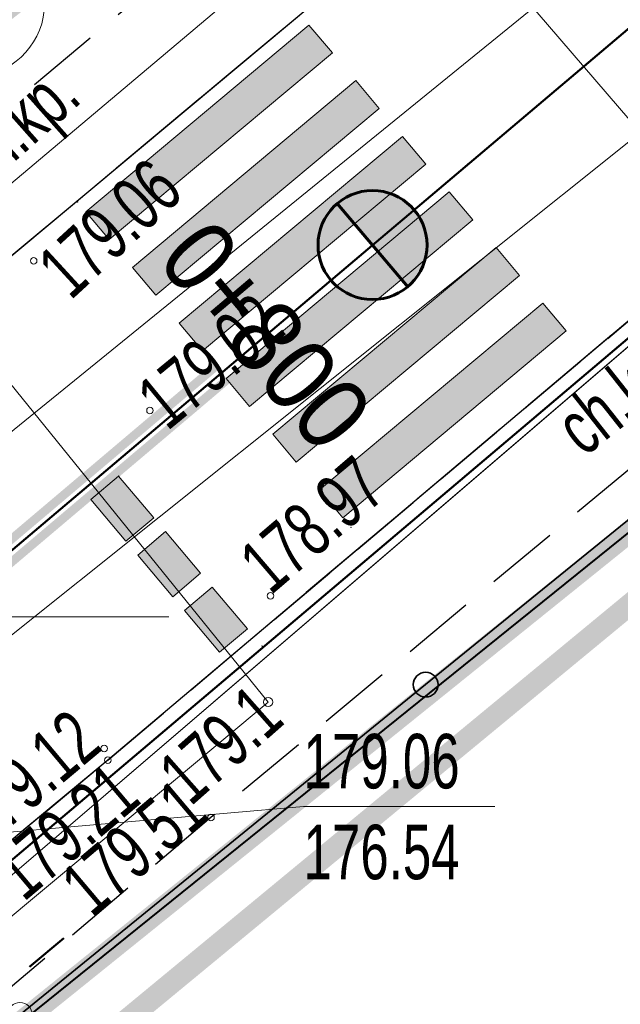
# Model space of a CAD drawing. Header units: metres. Extents: x 7429064 to 7431133, y 5709479 to 5714472.
# Tile 159 of 176: x 7429850.45 to 7429858.71, y 5710144.67 to 5710158.22. Entities that reach past the tile are written whole.
import ezdxf
from ezdxf.enums import TextEntityAlignment as Align

# ---------------------------------------------------------------- set-up
doc = ezdxf.new("R2010")
doc.units = ezdxf.units.M
for name, pattern in [('1', [0]), ('2_1', [0]), ('2_KTCR02', [1.5, 1, -0.5]), ('2_KTJZ01', [2, 1.5, -0.5]), ('2_KTKR01', [0]), ('3_KTCR02', [1.5, 1, -0.5]), ('3_KTJZ01', [2, 1.5, -0.5]), ('3_KTKR01', [0]), ('4_SUPE_01', [0]), ('4_SUPK_01', [0]), ('4_SUPT_01', [0]), ('4_SUPW_01', [0]), ('7_1', [0]), ('7_SUPE_01', [0]), ('7_SUPK_01', [0]), ('7_SUPT_01', [0]), ('7_SUPW_01', [0]), ('CENTER2', [1.125, 0.75, -0.125, 0.125, -0.125]), ('HIDDEN', [0.375, 0.25, -0.125])]:
    doc.linetypes.add(name, pattern=pattern)
for name, color, linetype in [('_1_Mapa', 7, 'Continuous'), ('_1_X-REFY', 7, 'Continuous'), ('C-DROGI-SYTUACJA-ETYKIETY', 7, 'Continuous'), ('zzz.gaHSDomyslna', 7, 'Continuous')]:
    doc.layers.add(name, color=color, linetype=linetype)
doc.layers.add('_Brudnopis', color=22, linetype='Continuous', lineweight=50, plot=False)
for name, color, linetype, lineweight in [('_D_7_PAS DROGOWY-LINIA ROZGR TEREN INW', 222, 'HIDDEN', 50), ('_D_7_TEREN NIEZBEDNY DLA OB_BUD', 252, 'HIDDEN', 50), ('_D_8_Wymiary', 7, 'Continuous', 20), ('D_1_LINIA_KRAWĘŻNIK_BET_20_30 WYN 12 CM - III', 7, 'Continuous', 50), ('gaPoziome', 7, 'Continuous', 30), ('KRZYZE_L_0', 252, '1', 18), ('KTCR_E_T_1', 252, 'Continuous', 15), ('KTCR_L_1', 252, '2_KTCR02', 30), ('KTJZ_L_0', 252, '2_KTJZ01', 30), ('KTKR_L_0', 252, '2_KTKR01', 30), ('KTOK_L_1', 252, '2_1', 18), ('KTOK_L_4', 252, 'Continuous', 35), ('RTPW_T_1', 252, 'Continuous', 15), ('SUPE_L_3', 252, '4_SUPE_01', 18), ('SUPK_L_0', 252, '4_SUPK_01', 18), ('SUPK_L_4', 252, '4_SUPK_01', 18), ('SUPT_L_0', 252, '4_SUPT_01', 18), ('SUPW_L_0', 252, '4_SUPW_01', 18), ('SUTE_T_0', 252, 'Continuous', 18), ('SUTK_T_0', 252, 'Continuous', 18)]:
    doc.layers.add(name, color=color, linetype=linetype, lineweight=lineweight)
doc.layers.add('DZIALKA_L_0', color=7, linetype='1', lineweight=40, true_color=0x008000)
doc.styles.add('wym500', font='arial.ttf', dxfattribs={"width": 0.9, "height": 0.9})

# ---------------------------------------------------------------- blocks, each defined once
blk = doc.blocks.new('3_RTPW02')
at = {"linetype": 'Continuous'}
blk.add_circle((0, 0), 0.045, dxfattribs=at)
blk = doc.blocks.new('7_SUPS01_03')
at = {"linetype": 'Continuous'}
blk.add_circle((0, 0), 0.0625, dxfattribs=at)
blk = doc.blocks.new('X-ref_MDCP_Szara')
at = {"layer": 'DZIALKA_L_0', "linetype": '1'}
blk.add_line((7429838.22, 5710134.56), (7429872.74, 5710162.37), dxfattribs=at)
at = {"layer": 'KRZYZE_L_0', "linetype": '1'}
blk.add_line((7429847.5, 5710150), (7429852.5, 5710150), dxfattribs=at)
at = {"layer": 'KTCR_L_1', "linetype": '3_KTCR02'}
for p, q in [((7429847.19, 5710154.45), (7429853.44, 5710159.65)), ((7429851.66, 5710148.03), (7429864.71, 5710159.04)), ((7429854.467, 5710158.42), (7429848.23, 5710153.21)), ((7429865.81, 5710157.84), (7429853.08, 5710147.24)), ((7429849.623, 5710146.34), (7429851.66, 5710148.03)), ((7429853.08, 5710147.24), (7429850.291, 5710144.876))]:
    blk.add_line(p, q, dxfattribs=at)
at = {"layer": 'KTJZ_L_0', "linetype": '3_KTJZ01'}
for p, q in [((7429864.71, 5710159.04), (7429851.66, 5710148.03)), ((7429854.467, 5710158.42), (7429848.23, 5710153.21)), ((7429851.66, 5710148.03), (7429836.26, 5710135.25))]:
    blk.add_line(p, q, dxfattribs=at)
at = {"layer": 'KTKR_L_0', "linetype": '3_KTKR01'}
for p, q in [((7429864.71, 5710159.04), (7429851.66, 5710148.03)), ((7429854.467, 5710158.42), (7429848.23, 5710153.21)), ((7429851.66, 5710148.03), (7429849.623, 5710146.34))]:
    blk.add_line(p, q, dxfattribs=at)
at = {"layer": 'KTOK_L_1'}
blk.add_circle((7429850.451, 5710144.525), 0.17, dxfattribs=at)
at = {"layer": 'KTOK_L_4'}
for p, q in [((7429861.616, 5710153.612), (7429856.034, 5710149.069)), ((7429856.034, 5710149.069), (7429850.451, 5710144.525))]:
    blk.add_line(p, q, dxfattribs=at)
blk.add_circle((7429856.034, 5710149.069), 0.17, dxfattribs=at)
at = {"layer": 'SUPE_L_3', "linetype": '7_SUPE_01'}
for p, q in [((7429860.431, 5710154.986), (7429854.594, 5710161.781)), ((7429853.867, 5710148.829), (7429848.38, 5710155.604)), ((7429837.051, 5710134.8), (7429853.867, 5710148.829))]:
    blk.add_line(p, q, dxfattribs=at)
blk.add_arc((7429849.763, 5710158.454), 1.029, 272.484, 354.0191, dxfattribs=at)
at = {"layer": 'SUPK_L_0', "linetype": '7_SUPK_01'}
blk.add_line((7429865.13, 5710164.57), (7429847.34, 5710150.12), dxfattribs=at)
at = {"layer": 'SUPK_L_0', "linetype": '7_1'}
blk.add_line((7429847.34, 5710150.12), (7429865.13, 5710164.57), dxfattribs=at)
at = {"layer": 'SUPK_L_4', "linetype": '7_SUPK_01'}
blk.add_line((7429846.35, 5710146.57), (7429882.78, 5710175.67), dxfattribs=at)
at = {"layer": 'SUPK_L_4', "linetype": '7_1'}
blk.add_line((7429846.35, 5710146.57), (7429882.78, 5710175.67), dxfattribs=at)
at = {"layer": 'SUPT_L_0', "linetype": '7_SUPT_01'}
blk.add_line((7429846.61, 5710152.83), (7429874.83, 5710176.61), dxfattribs=at)
at = {"layer": 'SUPW_L_0', "linetype": '7_SUPW_01'}
blk.add_line((7429845.65, 5710142.43), (7429860.36, 5710155.04), dxfattribs=at)
at = {"layer": 'SUPW_L_0', "linetype": '7_1'}
blk.add_line((7429860.36, 5710155.04), (7429845.65, 5710142.43), dxfattribs=at)
at = {"layer": 'SUTK_T_0', "linetype": 'Continuous'}
for p, q in [((7429849.88, 5710147), (7429854.354, 5710147.391)), ((7429854.354, 5710147.391), (7429856.987, 5710147.391))]:
    blk.add_line(p, q, dxfattribs=at)
at = {"layer": 'RTPW_T_1'}
for p in [(7429850.64, 5710154.9), (7429852.24, 5710152.84), (7429853.9, 5710150.29), (7429851.61, 5710148.19), (7429851.66, 5710148.03), (7429853.08, 5710147.24)]:
    blk.add_blockref('3_RTPW02', p, dxfattribs=at)
at = {"layer": 'SUTE_T_0'}
blk.add_blockref('7_SUPS01_03', (7429853.867, 5710148.829), dxfattribs=at)
at = {"layer": 'KTCR_E_T_1', "width": 0.7}
for rotation, p in [(41.5761, (7429850.438, 5710156.69)), (38.3333, (7429858.774, 5710152.993))]:
    blk.add_text('ch.kp.', height=0.75, rotation=rotation, dxfattribs=at).set_placement(p, align=Align.MIDDLE)
at = {"layer": 'RTPW_T_1', "width": 0.7}
blk.add_text('179.06', height=0.75, rotation=42.6087, dxfattribs=at).set_placement((7429850.64, 5710154.9), align=Align.TOP_LEFT)
blk.add_text('179.02', height=0.75, rotation=39.3647, dxfattribs=at).set_placement((7429852.24, 5710152.84), align=Align.MIDDLE_LEFT)
blk.add_text('178.97', height=0.75, rotation=40.516, dxfattribs=at).set_placement((7429853.9, 5710150.29))
for s, rotation, p in [('179.12', 39.9991, (7429851.61, 5710148.19)), ('179.51', 40.2154, (7429853.08, 5710147.24))]:
    blk.add_text(s, height=0.75, rotation=rotation, dxfattribs=at).set_placement(p, align=Align.RIGHT)
blk.add_text('179.21', height=0.75, rotation=40.1536, dxfattribs=at).set_placement((7429851.66, 5710148.03), align=Align.TOP_RIGHT)
at = {"layer": 'SUTE_T_0', "width": 0.7}
blk.add_text('179.1', height=0.75, rotation=41.4652, dxfattribs=at).set_placement((7429853.867, 5710148.829), align=Align.MIDDLE_RIGHT)
at = {"layer": 'SUTK_T_0', "width": 0.7}
for s, p in [('179.06', (7429854.354, 5710148.391)), ('176.54', (7429854.354, 5710147.141))]:
    blk.add_text(s, height=0.75, dxfattribs=at).set_placement(p, align=Align.TOP_LEFT)
blk = doc.blocks.new('gaHSPos')
at = {"color": 0, "linetype": 'Continuous', "lineweight": 0}
blk.add_point((0, 0), dxfattribs=at)
blk = doc.blocks.new('*U257')
at = {"layer": 'zzz.gaHSDomyslna'}
for points in [[(0, 0), (0.322, -0.383), (-2.75, -2.952), (-3.072, -2.569)], [(0.644, -0.765), (0.965, -1.148), (-2.106, -3.717), (-2.428, -3.334)], [(1.287, -1.531), (1.609, -1.913), (-1.463, -4.482), (-1.784, -4.1)], [(1.931, -2.296), (2.253, -2.679), (-0.819, -5.248), (-1.141, -4.865)], [(2.575, -3.061), (2.896, -3.444), (-0.175, -6.013), (-0.497, -5.63)], [(3.218, -3.827), (3.54, -4.209), (0.468, -6.778), (0.147, -6.396)]]:
    blk.add_hatch(color=251, dxfattribs=at).paths.add_polyline_path(points)
at = {"layer": 'zzz.gaHSDomyslna', "color": 251, "linetype": 'Continuous', "lineweight": 0}
for points in [[(0, 0), (0.322, -0.383), (-2.75, -2.952), (-3.072, -2.569), (0, 0)], [(0.644, -0.765), (0.965, -1.148), (-2.106, -3.717), (-2.428, -3.334), (0.644, -0.765)], [(1.287, -1.531), (1.609, -1.913), (-1.463, -4.482), (-1.784, -4.1), (1.287, -1.531)], [(1.931, -2.296), (2.253, -2.679), (-0.819, -5.248), (-1.141, -4.865), (1.931, -2.296)], [(2.575, -3.061), (2.896, -3.444), (-0.175, -6.013), (-0.497, -5.63), (2.575, -3.061)], [(3.218, -3.827), (3.54, -4.209), (0.468, -6.778), (0.147, -6.396), (3.218, -3.827)]]:
    blk.add_lwpolyline(points, close=True, dxfattribs=at)
at = {"layer": 'zzz.gaHSDomyslna', "color": 251}
for p in [(-3.183, -2.436), (0.58, -6.911)]:
    blk.add_blockref('gaHSPos', p, dxfattribs=at)
blk = doc.blocks.new('zk.P-14')
at = {"linetype": 'Continuous', "lineweight": 0}
blk.add_hatch(color=0, dxfattribs=at).paths.add_polyline_path([(0.375, -0.5), (0.375, 0), (-0.375, 0), (-0.375, -0.5)])
at = {"color": 0, "linetype": 'Continuous', "lineweight": 0}
blk.add_lwpolyline([(-0.375, 0), (0.375, 0), (0.375, -0.5), (-0.375, -0.5), (-0.375, 0)], dxfattribs=at)
blk = doc.blocks.new('*U281')
at = {"layer": 'zzz.gaHSDomyslna', "color": 251, "rotation": 310.1535951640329}
for p in [(0.242, -0.287), (0.887, -1.051), (1.531, -1.815)]:
    blk.add_blockref('zk.P-14', p, dxfattribs=at)
at = {"layer": 'zzz.gaHSDomyslna', "color": 251}
for p in [(0, 0), (1.974, -2.339)]:
    blk.add_blockref('gaHSPos', p, dxfattribs=at)
blk = doc.blocks.new('*U282')
at = {"layer": 'zzz.gaHSDomyslna', "color": 251}
for points in [[(4.97, 4.362, 0.12, 0.12, 0), (-0.078, 0.092, 0.12, 0.12, 0)], [(5.125, 4.178, 0.12, 0.12, 0), (0.078, -0.092, 0.12, 0.12, 0)]]:
    blk.add_lwpolyline(points, format="xyseb", dxfattribs=at)
at = {"color": 251}
for p in [(5.047, 4.27), (0, 0)]:
    blk.add_blockref('gaHSPos', p, dxfattribs=at)
blk = doc.blocks.new('X-ref_SOR')
at = {"layer": 'gaPoziome'}
for name, p in [('*U257', (7429854.428, 5710158.144)), ('*U282', (7429848.179, 5710149.089)), ('*U281', (7429851.808, 5710151.939))]:
    blk.add_blockref(name, p, dxfattribs=at)
blk = doc.blocks.new('kilometraz')
at = {"linetype": 'ByBlock', "lineweight": -2}
blk.add_hatch(color=0, dxfattribs=at).paths.add_polyline_path([(0, -0.5, 0.414214), (0.5, 0, 0.414214), (0, 0.5)])
at = {"color": 0, "linetype": 'ByBlock', "lineweight": -2}
blk.add_line((0, 0.5), (0, -0.5), dxfattribs=at)
blk.add_circle((0, 0), 0.5, dxfattribs=at)
blk = doc.blocks.new('OŚ_Dąbrowskiego_1')
at = {"layer": '_D_8_Wymiary', "color": 1, "linetype": 'CENTER2', "lineweight": 35, "flags": 128}
blk.add_lwpolyline([(7429230.998, 5709660.664), (7429273.145, 5709676.622, 0.085629), (7429337.582, 5709714.618), (7429502.301, 5709854.381), (7429714.669, 5710036.139), (7429868.111, 5710165.952)], format="xyb", dxfattribs=at)
at = {"layer": 'C-DROGI-SYTUACJA-ETYKIETY', "color": 7, "linetype": 'Continuous', "lineweight": 60, "xscale": 1.5, "yscale": 1.5, "zscale": 1.5, "rotation": 40.23149243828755}
blk.add_blockref('kilometraz', (7429855.303, 5710155.117), dxfattribs=at)
at = {"layer": 'C-DROGI-SYTUACJA-ETYKIETY', "color": 7, "linetype": 'Continuous', "lineweight": -3, "insert": (7429853.442, 5710153.542), "char_height": 1, "attachment_point": 8, "rotation": 310.2315, "style": 'wym500'}
blk.add_mtext('0+800', dxfattribs=at)

msp = doc.modelspace()

# ---------------------------------------------------------------- linework, layer by layer
at = {"layer": '_Brudnopis', "flags": 128}
msp.add_lwpolyline([(7429230.998, 5709660.664), (7429273.145, 5709676.622, 0.085605), (7429337.585, 5709714.618), (7429368.823, 5709741.125), (7429502.301, 5709854.381), (7429714.669, 5710036.139), (7429868.111, 5710165.952)], format="xyb", dxfattribs=at)
msp.add_lwpolyline([(7429504.409, 5709851.907), (7429716.775, 5710033.663), (7429870.21, 5710163.471)], dxfattribs=at)
at = {"layer": '_D_7_PAS DROGOWY-LINIA ROZGR TEREN INW', "ltscale": 10, "const_width": 0.3, "flags": 128}
msp.add_lwpolyline([(7429841.555, 5710151.67), (7429841.54, 5710151.59), (7429856.42, 5710163.13), (7429863.215, 5710154.696), (7429838.22, 5710134.56)], dxfattribs=at)
at = {"layer": '_D_7_TEREN NIEZBEDNY DLA OB_BUD', "ltscale": 10, "const_width": 0.3, "flags": 128}
msp.add_lwpolyline([(7429838.642, 5710133.498), (7429838.163, 5710130.983), (7429669.785, 5709988.07), (7429674.221, 5709982.833), (7429665.132, 5709974.906), (7429667.705, 5709971.871), (7429662.832, 5709967.707), (7429665.637, 5709964.494), (7429637.109, 5709939.516), (7429616.438, 5709933.991), (7429410.711, 5709758.425), (7429398.46, 5709756.965), (7429363.725, 5709727.377), (7429364.497, 5709726.485), (7429330.157, 5709696.304), (7429317.553, 5709687.475), (7429303.139, 5709679.24), (7429296.402, 5709677.454), (7429295.854, 5709678.755), (7429285.213, 5709675.171), (7429285.468, 5709665.629), (7429278.469, 5709665.47), (7429278.347, 5709670.061), (7429254.481, 5709660.887), (7429229.937, 5709651.368), (7429224.487, 5709665.833), (7429244.657, 5709675.131), (7429249.847, 5709679.192), (7429269.079, 5709686.95), (7429282.549, 5709692.752), (7429296.468, 5709699.803), (7429307.464, 5709706.348), (7429318.986, 5709714.248), (7429330.313, 5709723.204), (7429495.004, 5709862.943), (7429615.273, 5709965.877), (7429632.42, 5709989.108), (7429648.373, 5710002.762), (7429661.377, 5710006.8), (7429669.911, 5710012.64), (7429707.476, 5710044.593), (7429834.508, 5710152.316), (7429838.121, 5710158.939), (7429844.755, 5710193.28), (7429843.741, 5710206.48), (7429852.314, 5710203.598), (7429849.368, 5710188.375), (7429850.227, 5710185.684), (7429848.746, 5710185.163), (7429846.827, 5710175.247), (7429842.58, 5710153.283), (7429856.534, 5710164.104), (7429864.199, 5710154.59)], close=True, dxfattribs=at)
at = {"layer": 'D_1_LINIA_KRAWĘŻNIK_BET_20_30 WYN 12 CM - III', "flags": 128}
msp.add_lwpolyline([(7429851.057, 5710145.581), (7429850.582, 5710145.186)], dxfattribs=at)

# ---------------------------------------------------------------- block references
at = {"layer": '_1_Mapa'}
msp.add_blockref('X-ref_MDCP_Szara', (0, 0), dxfattribs=at)
at = {"layer": '_1_X-REFY'}
for name in ['X-ref_SOR', 'OŚ_Dąbrowskiego_1']:
    msp.add_blockref(name, (0, 0), dxfattribs=at)

doc.saveas('drawing.dxf')
